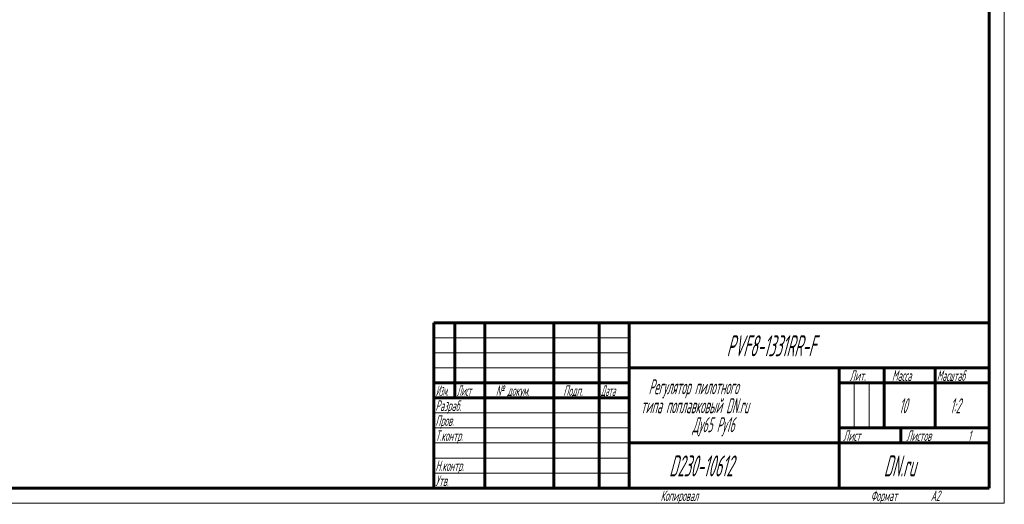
# Model space of a CAD drawing. Header units: millimetres. Extents: x 0 to 594, y 0 to 420.
# Tile 6 of 10: x 266 to 594, y 0 to 161. Entities that reach past the tile are written whole.
import ezdxf

# ---------------------------------------------------------------- set-up
doc = ezdxf.new("R2010")
doc.units = ezdxf.units.MM
doc.linetypes.add('K5LT_BASIC', pattern=[0])
doc.linetypes.add('K5LT_THIN', pattern=[0])
doc.styles.add('KTEXTSTYLE', font='GOST_AU.SHX', dxfattribs={"width": 0.56, "height": 5})

# ---------------------------------------------------------------- blocks, each defined once
blk = doc.blocks.new('U62')
at = {"color": 7, "linetype": 'K5LT_THIN', "lineweight": 18, "true_color": 0xffffff}
for p, q in [((594, 420), (594, 0)), ((404, 55), (469, 55)), ((404, 50), (469, 50)), ((404, 45), (469, 45)), ((543.96, 25), (543.96, 40)), ((548.98, 25), (548.98, 40)), ((404, 30), (469, 30)), ((404, 25), (469, 25)), ((404, 20), (469, 20)), ((404, 15), (469, 15)), ((404, 10), (469, 10)), ((594, 0), (0, 0))]:
    blk.add_line(p, q, dxfattribs=at)
at = {"color": 143, "linetype": 'K5LT_BASIC', "lineweight": 60, "true_color": 0x33acca}
for p, q in [((589, 415), (589, 5)), ((404, 60), (589, 60)), ((404, 5), (404, 60)), ((411, 35), (411, 60)), ((421, 5), (421, 60)), ((444, 5), (444, 60)), ((459, 5), (459, 60)), ((469, 5), (469, 60)), ((469, 45), (589, 45)), ((539, 5), (539, 45)), ((554, 25), (554, 45)), ((571, 25), (571, 45)), ((404, 40), (469, 40)), ((539, 40), (554, 40)), ((554, 40), (589, 40)), ((404, 35), (469, 35)), ((539, 25), (589, 25)), ((559.57, 20), (559.57, 25)), ((469, 20), (539, 20)), ((539, 20), (589, 20)), ((589, 5), (20, 5))]:
    blk.add_line(p, q, dxfattribs=at)
at = {"color": 7, "attachment_point": 1, "style": 'KTEXTSTYLE'}
for s, insert, char_height in [('\\H5.0;\\W1.000;\\Q15;\\Q15;\\W0.560;\\H7.00;PVF8-1331RR-F', (501.52, 55.86), 7), ('\\H5.0;\\W1.000;\\Q15;\\Q15;\\W0.560;\\H3.50;Лит.', (542.47, 44.18), 3.5), ('\\H5.0;\\W1.000;\\Q15;\\Q15;\\W0.560;\\H3.50;Масса', (556.58, 44.18), 3.5), ('\\H5.0;\\W1.000;\\Q15;\\Q15;\\W0.540;\\H3.50;Масштаб', (571.52, 44.18), 3.5), ('\\H5.0;\\W1.000;\\Q15;\\Q15;\\W0.560;Регулятор пилотного', (475.51, 41.21), 5), ('\\H5.0;\\W1.000;\\Q15;\\Q15;\\W0.458;\\H3.50;Изм.', (404.62, 39.18), 3.5), ('\\H5.0;\\W1.000;\\Q15;\\Q15;\\W0.467;\\H3.50;Лист', (411.61, 39.18), 3.5), ('\\H5.0;\\W1.000;\\Q15;\\Q15;\\W0.560;\\H3.50;№ докум.', (424.63, 39.18), 3.5), ('\\H5.0;\\W1.000;\\Q15;\\Q15;\\W0.560;\\H3.50;Подп.', (447.1, 39.18), 3.5), ('\\H5.0;\\W1.000;\\Q15;\\Q15;\\W0.467;\\H3.50;Дата', (459.61, 39.18), 3.5), ('\\H5.0;\\W1.000;\\Q15;\\Q15;\\W0.560;\\H3.50;Разраб.', (404.5, 34.18), 3.5), ('\\H5.0;\\W1.000;\\Q15;\\Q15;\\W0.560;типа поплавковый DN.ru', (472.93, 34.9), 5), ('\\H5.0;\\W1.000;\\Q15;\\Q15;\\W0.560;10', (558.94, 34.9), 5), ('\\H5.0;\\W1.000;\\Q15;\\Q15;\\W0.560;{\\c16737820;1:2}', (575.92, 34.9), 5), ('\\H5.0;\\W1.000;\\Q15;\\Q15;\\W0.560;\\H3.50;Пров.', (404.5, 29.18), 3.5), ('\\H5.0;\\W1.000;\\Q15;\\Q15;\\W0.560;Ду65 Ру16', (490.13, 28.59), 5), ('\\H5.0;\\W1.000;\\Q15;\\Q15;\\W0.560;\\H3.50;Т.контр.', (404.5, 24.18), 3.5), ('\\H5.0;\\W1.000;\\Q15;\\Q15;\\W0.560;\\H3.50;Лист', (540.32, 24.18), 3.5), ('\\H5.0;\\W1.000;\\Q15;\\Q15;\\W0.560;\\H3.50;Листов', (561.36, 24.18), 3.5), ('\\H5.0;\\W1.000;\\Q15;\\Q15;\\W0.560;\\H3.50;1', (581.91, 24.18), 3.5), ('\\H5.0;\\W1.000;\\Q15;\\Q15;\\W0.560;\\H3.50;Н.контр.', (404.5, 14.18), 3.5), ('\\H5.0;\\W1.000;\\Q15;\\Q15;\\W0.560;\\H7.00;{\\c16737820;D230-10612}', (482.35, 15.86), 7), ('\\H5.0;\\W1.000;\\Q15;\\Q15;\\W0.560;\\H7.00;DN.ru', (553.84, 15.86), 7), ('\\H5.0;\\W1.000;\\Q15;\\Q15;\\W0.560;\\H3.50;Утв.', (404.5, 9.18), 3.5), ('\\H5.0;\\W1.000;\\Q15;\\Q15;\\W0.560;\\H3.50;Копировал', (479.5, 4.18), 3.5), ('\\H5.0;\\W1.000;\\Q15;\\Q15;\\W0.560;\\H3.50;Формат', (549.5, 4.18), 3.5), ('\\H5.0;\\W1.000;\\Q15;\\Q15;\\W0.560;\\H3.50;A2', (569.5, 4.18), 3.5)]:
    blk.add_mtext(s, dxfattribs=dict(at, insert=insert, char_height=char_height))

msp = doc.modelspace()

# ---------------------------------------------------------------- block references
msp.add_blockref('U62', (0, 0))

doc.saveas('drawing.dxf')
